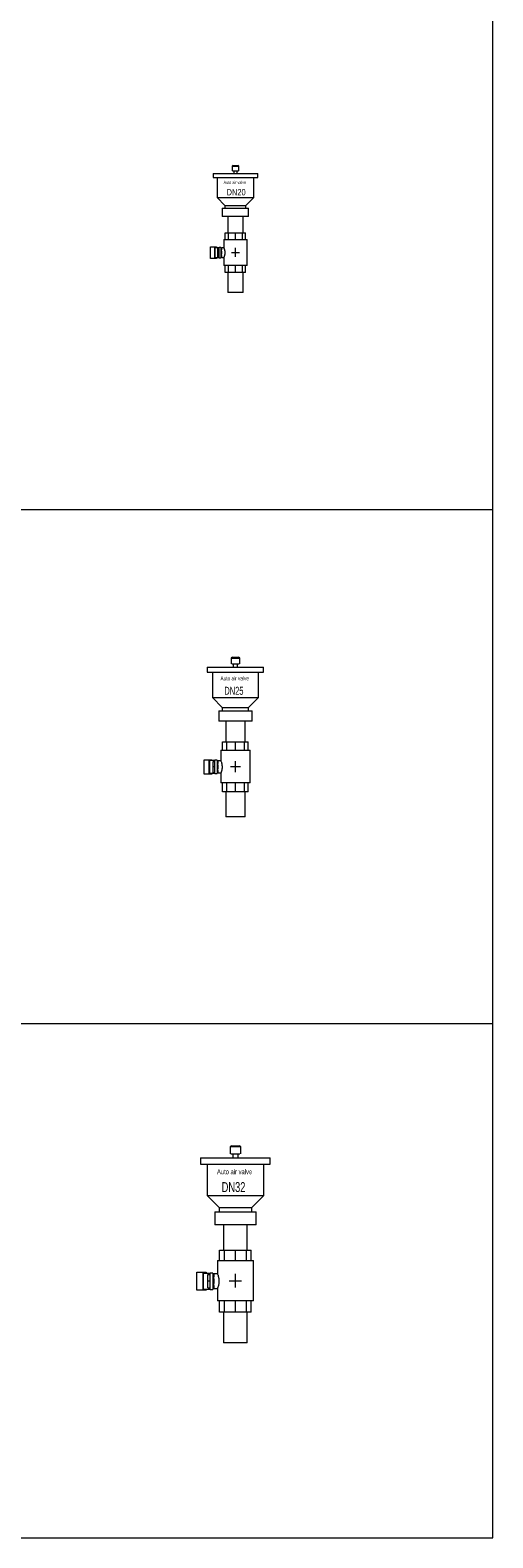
# Model space of a CAD drawing. Header units: millimetres. Extents: x 2339 to 23224, y 1509 to 18979.
# Tile 123 of 124: x 19294 to 20193, y 12209 to 15141. Entities that reach past the tile are written whole.
import ezdxf

# ---------------------------------------------------------------- set-up
doc = ezdxf.new("R2010")
doc.units = ezdxf.units.MM
doc.set_wipeout_variables(frame=1)
doc.layers.get('0').update_dxf_attribs({"lineweight": 0})
doc.styles.add('DISOCP', font='disocp.shx', dxfattribs={"width": 0.6})

# ---------------------------------------------------------------- blocks, each defined once
blk = doc.blocks.new('*U324')
for p, q in [((-4.3, 156.9), (0, 156.9)), ((0, 156.9), (4.3, 156.9))]:
    blk.add_line(p, q)
blk.add_wipeout([(13.8, -72.3), (-13.8, -72.3), (-13.8, -36.5), (-18.3, -36.5), (-18.3, -23.5), (-21, -23.5), (-21, -11.5), (-44.9, -10.8), (-44.9, 9.8), (-21, 9.8), (-21, 23.5), (-18.3, 23.5), (-18.3, 35.5), (-13.8, 35.5), (-13.8, 65), (-23.9, 65), (-23.9, 80), (-18.9, 80), (-18.9, 85), (-33, 99.1), (-33, 135.4), (-40.4, 135.4), (-40.4, 142.7), (40.4, 142.7), (40.4, 135.4), (33, 135.4), (33, 99.1), (18.9, 85), (18.9, 80), (23.9, 80), (23.9, 65), (13.8, 65), (13.8, 35.5), (18.3, 35.5), (18.3, 23.5), (21, 23.5), (21, -23.5), (18.3, -23.5), (18.3, -36.5), (13.8, -36.5)])
for p, q in [((-40.4, 142.7), (-40.4, 140.4)), ((-40.4, 142.7), (0, 142.7)), ((-40.4, 140.4), (-40.4, 135.4)), ((-4.3, 156.9), (-6.1, 155.9)), ((-6.1, 155.9), (-6.1, 147.5)), ((-5.3, 155.9), (0, 155.9)), ((-5.3, 147.5), (0, 147.5)), ((-3.1, 147.5), (-3.1, 142.7)), ((0, 155.9), (5.3, 155.9)), ((0, 147.5), (5.3, 147.5)), ((0, 142.7), (40.4, 142.7)), ((3.1, 142.7), (3.1, 147.5)), ((6.1, 155.9), (4.3, 156.9)), ((6.1, 147.5), (6.1, 155.9)), ((40.4, 140.4), (40.4, 142.7)), ((40.4, 135.4), (40.4, 140.4)), ((-40.4, 135.4), (0, 135.4)), ((-33, 135.4), (-33, 99.1)), ((0, 135.4), (40.4, 135.4)), ((33, 99.1), (33, 135.4)), ((-33, 99.1), (-18.9, 85)), ((-33, 99.1), (0, 99.1)), ((-18.9, 85), (-18.9, 80)), ((-18.9, 85), (0, 85)), ((0, 99.1), (33, 99.1)), ((0, 85), (18.9, 85)), ((18.9, 85), (33, 99.1)), ((18.9, 80), (18.9, 85)), ((-23.9, 80), (-23.9, 65)), ((-23.9, 80), (0, 80)), ((0, 65), (-23.9, 65)), ((-13.8, 65), (-13.8, 35.5)), ((0, 80), (23.9, 80)), ((23.9, 65), (0, 65)), ((13.8, 35.5), (13.8, 65)), ((23.9, 65), (23.9, 80)), ((-18.3, 35.5), (-12.9, 35.5)), ((-18.3, 23.5), (-18.3, 35.5)), ((-12.9, 35.5), (0, 35.5)), ((-12.9, 35.5), (-12.9, 23.5)), ((0, 35.5), (12.9, 35.5)), ((0, 23.5), (0, 35.5)), ((12.9, 35.5), (18.3, 35.5)), ((12.9, 23.5), (12.9, 35.5)), ((18.3, 23.5), (18.3, 35.5)), ((-44.9, 9.8), (-37.9, 9.8)), ((-44.9, -10.8), (-44.9, 9.8)), ((-37.9, 9.8), (-33.9, 9.8)), ((-37.9, 9.8), (-37.9, -10.8)), ((-37.3, 9), (-29.5, 9)), ((-37.3, 9), (-37.3, -10)), ((-33.9, 9.8), (-33.9, 9)), ((-32, -0.5), (-32, 7.4)), ((-32, 7.4), (-29.5, 7.4)), ((-26.3, 9), (-29.5, 9)), ((-29.5, -10), (-29.5, 9)), ((-26.3, 9), (-26.3, -10)), ((-26.3, 7.4), (-25, 7.4)), ((-21, 8.2), (-25, 8.2)), ((-25, 8.1), (-25, 8.2)), ((-25, 7.4), (-25, 4.6)), ((-25, 2.4), (-25, 5.2)), ((-25, 2.3), (-25, -0.5)), ((-21, 23.5), (-21, 8.2)), ((-21, 23.5), (0, 23.5)), ((-7.2, 0), (7.2, 0)), ((0, 23.5), (21, 23.5)), ((0, -8), (0, 8)), ((21, -23.5), (21, 23.5)), ((-37.9, -10.8), (-44.9, -10.8)), ((-33.9, -10.8), (-37.9, -10.8)), ((-29.5, -10), (-37.3, -10)), ((-33.9, -10), (-33.9, -10.8)), ((-32, -8.4), (-32, -0.5)), ((-29.5, -0.5), (-32, -0.5)), ((-32, -8.4), (-29.5, -8.4)), ((-29.5, -10), (-26.3, -10)), ((-25, -0.5), (-26.3, -0.5)), ((-26.3, -8.4), (-25, -8.4)), ((-25, -0.5), (-25, -3.3)), ((-25, -6.2), (-25, -3.4)), ((-25, -5.6), (-25, -8.4)), ((-25, -9.2), (-25, -9.1)), ((-25, -9.2), (-21, -9.2)), ((-21, -9.2), (-21, -23.5)), ((0, -23.5), (-21, -23.5)), ((-18.3, -36.5), (-18.3, -23.5)), ((-12.9, -23.5), (-12.9, -36.5)), ((0, -36.5), (0, -23.5)), ((21, -23.5), (0, -23.5)), ((12.9, -36.5), (12.9, -23.5)), ((18.3, -36.5), (18.3, -23.5)), ((-12.9, -36.5), (-18.3, -36.5)), ((-13.8, -36.5), (-13.8, -72.3)), ((0, -36.5), (-12.9, -36.5)), ((12.9, -36.5), (0, -36.5)), ((18.3, -36.5), (12.9, -36.5)), ((13.8, -72.3), (13.8, -36.5)), ((13.8, -72.3), (-13.8, -72.3))]:
    blk.add_line(p, q)
blk.add_open_spline([(-21, 8.2), (-21, 8.2), (-20.8, 7.9), (-20.3, 6.6), (-19.9, 5.1), (-19.6, 4.1), (-19.5, 3.2), (-19.3, 2.3), (-19.2, 1.2), (-19.1, 0.1), (-19.1, -0.9), (-19.1, -1.9), (-19.2, -2.8), (-19.4, -3.7), (-19.5, -4.6), (-19.7, -5.4), (-20, -6.4), (-20.3, -7.5), (-20.8, -8.8), (-21, -9.2), (-21, -9.2)], degree=3, knots=[0, 0, 0, 0, 0.111111, 0.222222, 0.277778, 0.333333, 0.361111, 0.388889, 0.444444, 0.479167, 0.513889, 0.548611, 0.583333, 0.618056, 0.652778, 0.6875, 0.722222, 0.791667, 0.861111, 1, 1, 1, 1])
at = {"style": 'DISOCP', "width": 0.7}
for s, height, p in [('Auto air valve', 5.759, (-21.4, 123.8)), ('DN20', 11.52, (-16, 103.1))]:
    blk.add_text(s, height=height, dxfattribs=at).set_placement(p)
blk = doc.blocks.new('*U323')
for p, q in [((-4.3, 156.9), (-6.1, 155.9)), ((-5.3, 155.9), (0, 155.9)), ((-4.3, 156.9), (0, 156.9)), ((0, 156.9), (4.3, 156.9)), ((0, 155.9), (5.3, 155.9)), ((6.1, 155.9), (4.3, 156.9))]:
    blk.add_line(p, q)
blk.add_wipeout([(13.8, -72.3), (-13.8, -72.3), (-13.8, -36.5), (-18.3, -36.5), (-18.3, -23.5), (-21, -23.5), (-21, -11.5), (-44.9, -10.8), (-44.9, 9.8), (-21, 9.8), (-21, 23.5), (-18.3, 23.5), (-18.3, 35.5), (-13.8, 35.5), (-13.8, 65), (-23.9, 65), (-23.9, 80), (-18.9, 80), (-18.9, 85), (-33, 99.1), (-33, 135.4), (-40.4, 135.4), (-40.4, 142.7), (40.4, 142.7), (40.4, 135.4), (33, 135.4), (33, 99.1), (18.9, 85), (18.9, 80), (23.9, 80), (23.9, 65), (13.8, 65), (13.8, 35.5), (18.3, 35.5), (18.3, 23.5), (21, 23.5), (21, -23.5), (18.3, -23.5), (18.3, -36.5), (13.8, -36.5)])
for p, q in [((-6.1, 155.9), (-6.1, 147.5)), ((6.1, 147.5), (6.1, 155.9)), ((-40.4, 142.7), (-40.4, 140.4)), ((-40.4, 142.7), (0, 142.7)), ((-40.4, 140.4), (-40.4, 135.4)), ((-40.4, 135.4), (0, 135.4)), ((-33, 135.4), (-33, 99.1)), ((-5.3, 147.5), (0, 147.5)), ((-3.1, 147.5), (-3.1, 142.7)), ((0, 147.5), (5.3, 147.5)), ((0, 142.7), (40.4, 142.7)), ((0, 135.4), (40.4, 135.4)), ((3.1, 142.7), (3.1, 147.5)), ((33, 99.1), (33, 135.4)), ((40.4, 140.4), (40.4, 142.7)), ((40.4, 135.4), (40.4, 140.4)), ((-33, 99.1), (-18.9, 85)), ((-33, 99.1), (0, 99.1)), ((0, 99.1), (33, 99.1)), ((18.9, 85), (33, 99.1)), ((-23.9, 80), (-23.9, 65)), ((-23.9, 80), (0, 80)), ((0, 65), (-23.9, 65)), ((-18.9, 85), (-18.9, 80)), ((-18.9, 85), (0, 85)), ((-13.8, 65), (-13.8, 35.5)), ((0, 85), (18.9, 85)), ((0, 80), (23.9, 80)), ((23.9, 65), (0, 65)), ((13.8, 35.5), (13.8, 65)), ((18.9, 80), (18.9, 85)), ((23.9, 65), (23.9, 80)), ((-21, 23.5), (-21, 8.2)), ((-21, 23.5), (0, 23.5)), ((-18.3, 35.5), (-12.9, 35.5)), ((-18.3, 23.5), (-18.3, 35.5)), ((-12.9, 35.5), (0, 35.5)), ((-12.9, 35.5), (-12.9, 23.5)), ((0, 35.5), (12.9, 35.5)), ((0, 23.5), (0, 35.5)), ((0, 23.5), (21, 23.5)), ((12.9, 35.5), (18.3, 35.5)), ((12.9, 23.5), (12.9, 35.5)), ((18.3, 23.5), (18.3, 35.5)), ((21, -23.5), (21, 23.5)), ((-44.9, 9.8), (-37.9, 9.8)), ((-44.9, -10.8), (-44.9, 9.8)), ((-37.9, 9.8), (-33.9, 9.8)), ((-37.9, 9.8), (-37.9, -10.8)), ((-37.3, 9), (-29.5, 9)), ((-37.3, 9), (-37.3, -10)), ((-33.9, 9.8), (-33.9, 9)), ((-32, -0.5), (-32, 7.4)), ((-32, 7.4), (-29.5, 7.4)), ((-26.3, 9), (-29.5, 9)), ((-29.5, -10), (-29.5, 9)), ((-26.3, 9), (-26.3, -10)), ((-26.3, 7.4), (-25, 7.4)), ((-21, 8.2), (-25, 8.2)), ((-25, 8.1), (-25, 8.2)), ((-25, 7.4), (-25, 4.6)), ((-25, 2.4), (-25, 5.2)), ((-25, 2.3), (-25, -0.5)), ((-7.2, 0), (7.2, 0)), ((0, -8), (0, 8)), ((-37.9, -10.8), (-44.9, -10.8)), ((-33.9, -10.8), (-37.9, -10.8)), ((-29.5, -10), (-37.3, -10)), ((-33.9, -10), (-33.9, -10.8)), ((-32, -8.4), (-32, -0.5)), ((-29.5, -0.5), (-32, -0.5)), ((-32, -8.4), (-29.5, -8.4)), ((-29.5, -10), (-26.3, -10)), ((-25, -0.5), (-26.3, -0.5)), ((-26.3, -8.4), (-25, -8.4)), ((-25, -0.5), (-25, -3.3)), ((-25, -6.2), (-25, -3.4)), ((-25, -5.6), (-25, -8.4)), ((-25, -9.2), (-25, -9.1)), ((-25, -9.2), (-21, -9.2)), ((-21, -9.2), (-21, -23.5)), ((0, -23.5), (-21, -23.5)), ((-18.3, -36.5), (-18.3, -23.5)), ((-12.9, -36.5), (-18.3, -36.5)), ((-13.8, -36.5), (-13.8, -72.3)), ((-12.9, -23.5), (-12.9, -36.5)), ((0, -36.5), (-12.9, -36.5)), ((0, -36.5), (0, -23.5)), ((21, -23.5), (0, -23.5)), ((12.9, -36.5), (0, -36.5)), ((12.9, -36.5), (12.9, -23.5)), ((18.3, -36.5), (12.9, -36.5)), ((13.8, -72.3), (13.8, -36.5)), ((18.3, -36.5), (18.3, -23.5)), ((13.8, -72.3), (-13.8, -72.3))]:
    blk.add_line(p, q)
blk.add_open_spline([(-21, 8.2), (-21, 8.2), (-20.8, 7.9), (-20.3, 6.6), (-19.9, 5.1), (-19.6, 4.1), (-19.5, 3.2), (-19.3, 2.3), (-19.2, 1.2), (-19.1, 0.1), (-19.1, -0.9), (-19.1, -1.9), (-19.2, -2.8), (-19.4, -3.7), (-19.5, -4.6), (-19.7, -5.4), (-20, -6.4), (-20.3, -7.5), (-20.8, -8.8), (-21, -9.2), (-21, -9.2)], degree=3, knots=[0, 0, 0, 0, 0.111111, 0.222222, 0.277778, 0.333333, 0.361111, 0.388889, 0.444444, 0.479167, 0.513889, 0.548611, 0.583333, 0.618056, 0.652778, 0.6875, 0.722222, 0.791667, 0.861111, 1, 1, 1, 1])
at = {"style": 'DISOCP', "width": 0.7}
for s, height, p in [('Auto air valve', 5.759, (-21.4, 123.8)), ('DN25', 11.52, (-16, 103.1))]:
    blk.add_text(s, height=height, dxfattribs=at).set_placement(p)
blk = doc.blocks.new('*U322')
for p, q in [((-4.3, 156.9), (-6.1, 155.9)), ((-5.3, 155.9), (0, 155.9)), ((-4.3, 156.9), (0, 156.9)), ((0, 156.9), (4.3, 156.9)), ((0, 155.9), (5.3, 155.9)), ((6.1, 155.9), (4.3, 156.9))]:
    blk.add_line(p, q)
blk.add_wipeout([(13.8, -72.3), (-13.8, -72.3), (-13.8, -36.5), (-18.3, -36.5), (-18.3, -23.5), (-21, -23.5), (-21, -11.5), (-44.9, -10.8), (-44.9, 9.8), (-21, 9.8), (-21, 23.5), (-18.3, 23.5), (-18.3, 35.5), (-13.8, 35.5), (-13.8, 65), (-23.9, 65), (-23.9, 80), (-18.9, 80), (-18.9, 85), (-33, 99.1), (-33, 135.4), (-40.4, 135.4), (-40.4, 142.7), (40.4, 142.7), (40.4, 135.4), (33, 135.4), (33, 99.1), (18.9, 85), (18.9, 80), (23.9, 80), (23.9, 65), (13.8, 65), (13.8, 35.5), (18.3, 35.5), (18.3, 23.5), (21, 23.5), (21, -23.5), (18.3, -23.5), (18.3, -36.5), (13.8, -36.5)])
for p, q in [((-40.4, 142.7), (-40.4, 140.4)), ((-40.4, 142.7), (0, 142.7)), ((-40.4, 140.4), (-40.4, 135.4)), ((-6.1, 155.9), (-6.1, 147.5)), ((-5.3, 147.5), (0, 147.5)), ((-3.1, 147.5), (-3.1, 142.7)), ((0, 147.5), (5.3, 147.5)), ((0, 142.7), (40.4, 142.7)), ((3.1, 142.7), (3.1, 147.5)), ((6.1, 147.5), (6.1, 155.9)), ((40.4, 140.4), (40.4, 142.7)), ((40.4, 135.4), (40.4, 140.4)), ((-40.4, 135.4), (0, 135.4)), ((-33, 135.4), (-33, 99.1)), ((0, 135.4), (40.4, 135.4)), ((33, 99.1), (33, 135.4)), ((-33, 99.1), (-18.9, 85)), ((-33, 99.1), (0, 99.1)), ((0, 99.1), (33, 99.1)), ((18.9, 85), (33, 99.1)), ((-23.9, 80), (-23.9, 65)), ((-23.9, 80), (0, 80)), ((-18.9, 85), (-18.9, 80)), ((-18.9, 85), (0, 85)), ((0, 85), (18.9, 85)), ((0, 80), (23.9, 80)), ((18.9, 80), (18.9, 85)), ((23.9, 65), (23.9, 80)), ((0, 65), (-23.9, 65)), ((-13.8, 65), (-13.8, 35.5)), ((23.9, 65), (0, 65)), ((13.8, 35.5), (13.8, 65)), ((-18.3, 35.5), (-12.9, 35.5)), ((-18.3, 23.5), (-18.3, 35.5)), ((-12.9, 35.5), (0, 35.5)), ((-12.9, 35.5), (-12.9, 23.5)), ((0, 35.5), (12.9, 35.5)), ((0, 23.5), (0, 35.5)), ((12.9, 35.5), (18.3, 35.5)), ((12.9, 23.5), (12.9, 35.5)), ((18.3, 23.5), (18.3, 35.5)), ((-21, 23.5), (-21, 8.2)), ((-21, 23.5), (0, 23.5)), ((0, 23.5), (21, 23.5)), ((21, -23.5), (21, 23.5)), ((-44.9, 9.8), (-37.9, 9.8)), ((-44.9, -10.8), (-44.9, 9.8)), ((-37.9, 9.8), (-33.9, 9.8)), ((-37.9, 9.8), (-37.9, -10.8)), ((-37.3, 9), (-29.5, 9)), ((-37.3, 9), (-37.3, -10)), ((-33.9, 9.8), (-33.9, 9)), ((-32, -0.5), (-32, 7.4)), ((-32, 7.4), (-29.5, 7.4)), ((-26.3, 9), (-29.5, 9)), ((-29.5, -10), (-29.5, 9)), ((-26.3, 9), (-26.3, -10)), ((-26.3, 7.4), (-25, 7.4)), ((-21, 8.2), (-25, 8.2)), ((-25, 8.1), (-25, 8.2)), ((-25, 7.4), (-25, 4.6)), ((-25, 2.4), (-25, 5.2)), ((-25, 2.3), (-25, -0.5)), ((-7.2, 0), (7.2, 0)), ((0, -8), (0, 8)), ((-37.9, -10.8), (-44.9, -10.8)), ((-33.9, -10.8), (-37.9, -10.8)), ((-29.5, -10), (-37.3, -10)), ((-33.9, -10), (-33.9, -10.8)), ((-32, -8.4), (-32, -0.5)), ((-29.5, -0.5), (-32, -0.5)), ((-32, -8.4), (-29.5, -8.4)), ((-29.5, -10), (-26.3, -10)), ((-25, -0.5), (-26.3, -0.5)), ((-26.3, -8.4), (-25, -8.4)), ((-25, -0.5), (-25, -3.3)), ((-25, -6.2), (-25, -3.4)), ((-25, -5.6), (-25, -8.4)), ((-25, -9.2), (-25, -9.1)), ((-25, -9.2), (-21, -9.2)), ((-21, -9.2), (-21, -23.5)), ((0, -23.5), (-21, -23.5)), ((-18.3, -36.5), (-18.3, -23.5)), ((-12.9, -23.5), (-12.9, -36.5)), ((0, -36.5), (0, -23.5)), ((21, -23.5), (0, -23.5)), ((12.9, -36.5), (12.9, -23.5)), ((18.3, -36.5), (18.3, -23.5)), ((-12.9, -36.5), (-18.3, -36.5)), ((-13.8, -36.5), (-13.8, -72.3)), ((0, -36.5), (-12.9, -36.5)), ((12.9, -36.5), (0, -36.5)), ((18.3, -36.5), (12.9, -36.5)), ((13.8, -72.3), (13.8, -36.5)), ((13.8, -72.3), (-13.8, -72.3))]:
    blk.add_line(p, q)
blk.add_open_spline([(-21, 8.2), (-21, 8.2), (-20.8, 7.9), (-20.3, 6.6), (-19.9, 5.1), (-19.6, 4.1), (-19.5, 3.2), (-19.3, 2.3), (-19.2, 1.2), (-19.1, 0.1), (-19.1, -0.9), (-19.1, -1.9), (-19.2, -2.8), (-19.4, -3.7), (-19.5, -4.6), (-19.7, -5.4), (-20, -6.4), (-20.3, -7.5), (-20.8, -8.8), (-21, -9.2), (-21, -9.2)], degree=3, knots=[0, 0, 0, 0, 0.111111, 0.222222, 0.277778, 0.333333, 0.361111, 0.388889, 0.444444, 0.479167, 0.513889, 0.548611, 0.583333, 0.618056, 0.652778, 0.6875, 0.722222, 0.791667, 0.861111, 1, 1, 1, 1])
at = {"style": 'DISOCP', "width": 0.7}
for s, height, p in [('Auto air valve', 5.759, (-21.4, 123.8)), ('DN32', 11.52, (-16, 103.1))]:
    blk.add_text(s, height=height, dxfattribs=at).set_placement(p)

msp = doc.modelspace()

# ---------------------------------------------------------------- linework, layer by layer
for p, q in [((20193.1, 12208.9), (20193.1, 16868.4)), ((2339.1, 14208.9), (20193.1, 14208.9)), ((2339.1, 13208.9), (20193.1, 13208.9)), ((2339.1, 12208.9), (20193.1, 12208.9))]:
    msp.add_line(p, q)

# ---------------------------------------------------------------- block references
for name, p, xscale, yscale, zscale in [('*U324', (19693.1, 14708.9), 1.075599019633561, 1.075599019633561, 1.075599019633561), ('*U323', (19693.1, 13708.9), 1.354458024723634, 1.354458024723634, 1.354458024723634), ('*U322', (19693.1, 12708.9), 1.673154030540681, 1.673154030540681, 1.673154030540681)]:
    msp.add_blockref(name, p, dxfattribs=dict(xscale=xscale, yscale=yscale, zscale=zscale))

doc.saveas('drawing.dxf')
